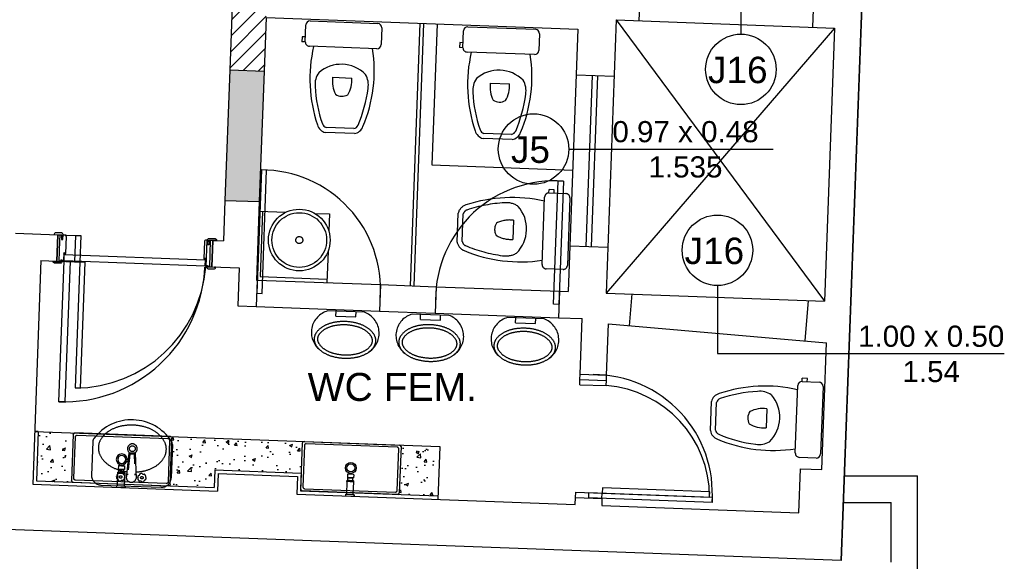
# Model space of a CAD drawing. Header units: inches. Extents: x 352 to 438, y 0 to 186.
# Tile 28 of 40: x 395.73 to 401.32, y 152.09 to 155.17. Entities that reach past the tile are written whole.
import ezdxf

# ---------------------------------------------------------------- set-up
doc = ezdxf.new("R2010")
doc.units = ezdxf.units.IN
doc.header["$MEASUREMENT"] = 0
for name, pattern in [('DASHDOT2', [0.5, 0.25, -0.125, 0, -0.125]), ('DASHED2', [0.375, 0.25, -0.125]), ('HIDDEN2', [0.1875, 0.125, -0.0625])]:
    doc.linetypes.add(name, pattern=pattern)
for name, color, linetype in [('TJ-CONSTRUIR', 11, 'Continuous'), ('TJ-DEMOLIR', 30, 'HIDDEN2'), ('TJ-ESQUADRIA2', 2, 'Continuous'), ('TJ-ESQUADRIAS', 2, 'Continuous'), ('TJ-GRANITOCORTE', 3, 'Continuous'), ('TJ-GRANITOVISTA', 2, 'Continuous'), ('TJ-HACHURA', 8, 'Continuous'), ('TJ-LOUCA', 2, 'Continuous'), ('TJ-MOBILIARIOHIDRO', 2, 'Continuous'), ('TJ-PAREDE', 5, 'Continuous'), ('TJ-PAREDECORTE', 5, 'Continuous'), ('TJ-PAREDEMURO', 3, 'Continuous'), ('TJ-PILARES', 6, 'Continuous'), ('TJ-PROJECAOACIMA', 1, 'DASHDOT2'), ('TJ-TEXTO01', 1, 'Continuous'), ('TJ-TEXTO03 1PARA100', 3, 'Continuous'), ('TJ-TEXTOESQUADRIA', 200, 'Continuous')]:
    doc.layers.add(name, color=color, linetype=linetype)
doc.styles.add('ARIAL', font='arial.ttf')
doc.styles.get("Standard").update_dxf_attribs({"font": 'arial.ttf'})

# ---------------------------------------------------------------- blocks, each defined once
blk = doc.blocks.new('Vaso-p01')
at = {"color": 2}
for p, q in [((-0.162, 0), (0.162, 0)), ((-0.1822, -0.1012), (-0.1822, -0.0203)), ((0.1823, -0.0203), (0.1823, -0.1012)), ((-0.1822, -0.077), (-0.1984, -0.077)), ((-0.1984, -0.077), (-0.1984, -0.1012)), ((-0.1822, -0.1012), (-0.1984, -0.1012)), ((0.162, -0.1215), (-0.162, -0.1215)), ((0.0667, -0.5088), (-0.0667, -0.5088)), ((0.0696, -0.5331), (-0.0696, -0.5331))]:
    blk.add_line(p, q, dxfattribs=at)
at = {"color": 1}
blk.add_line((-0.0446, -0.2666), (0.0468, -0.2666), dxfattribs=at)
at = {"color": 2}
for centre, radius, start, end in [((-0.162, -0.0203), 0.0203, 90, 180), ((0.162, -0.0203), 0.0203, 0, 90), ((-0.162, -0.1012), 0.0203, 180, 270), ((0.5429, -0.2525), 0.6971, 169.1709, 200.5902), ((-0.5429, -0.2525), 0.6971, 339.4098, 10.8291), ((0.162, -0.1012), 0.0203, 270, 0), ((0, -0.3672), 0.1647, 46.9385, 133.0615), ((-0.0292, -0.3001), 0.0988, 147.4418, 187.6795), ((0.0292, -0.3001), 0.0988, 352.3205, 32.5582), ((0.5429, -0.2525), 0.6728, 185.1838, 200.8893), ((-0.5429, -0.2525), 0.6728, 339.1107, 354.8162), ((-0.0589, -0.4806), 0.0536, 198.539, 258.4599), ((-0.0589, -0.4806), 0.0293, 203.7143, 254.3649), ((0.0589, -0.4806), 0.0293, 285.6351, 336.2857), ((0.0589, -0.4806), 0.0536, 281.5401, 341.461)]:
    blk.add_arc(centre, radius, start, end, dxfattribs=at)
at = {"color": 1}
for centre, radius, start, end in [((0.09, -0.2818), 0.1355, 173.5588, 209.061), ((-0.0878, -0.2818), 0.1355, 330.939, 6.4412), ((0.0011, -0.2978), 0.0579, 239.3297, 300.6703)]:
    blk.add_arc(centre, radius, start, end, dxfattribs=at)
blk = doc.blocks.new('CUBA-RETANGULAR')
at = {"layer": 'TJ-MOBILIARIOHIDRO'}
for p, q in [((-0.28, -0.131), (-0.28, 0.131)), ((-0.271, 0.14), (0.271, 0.14)), ((-0.2675, 0.1175), (-0.2675, -0.1175)), ((0.2575, 0.1275), (-0.2575, 0.1275)), ((0.2675, -0.1175), (0.2675, 0.1175)), ((0.28, 0.131), (0.28, -0.131)), ((0.271, -0.14), (-0.271, -0.14)), ((-0.2575, -0.1275), (0.2575, -0.1275))]:
    blk.add_line(p, q, dxfattribs=at)
for points in [[(-0.2575, 0.1275, 0), (-0.2585, 0.1275, 0), (-0.2595, 0.1273, 0), (-0.2604, 0.1271, 0), (-0.2614, 0.1268, 0), (-0.2622, 0.1263, 0), (-0.2631, 0.1258, 0), (-0.2639, 0.1253, 0), (-0.2646, 0.1246, 0), (-0.2653, 0.1239, 0), (-0.2658, 0.1231, 0), (-0.2663, 0.1222, 0), (-0.2668, 0.1214, 0), (-0.2671, 0.1204, 0), (-0.2673, 0.1195, 0), (-0.2675, 0.1185, 0), (-0.2675, 0.1175, 0)], [(0.2675, 0.1175, 0), (0.2675, 0.1185, 0), (0.2673, 0.1195, 0), (0.2671, 0.1204, 0), (0.2668, 0.1214, 0), (0.2663, 0.1222, 0), (0.2658, 0.1231, 0), (0.2653, 0.1239, 0), (0.2646, 0.1246, 0), (0.2639, 0.1253, 0), (0.2631, 0.1258, 0), (0.2622, 0.1263, 0), (0.2614, 0.1268, 0), (0.2604, 0.1271, 0), (0.2595, 0.1273, 0), (0.2585, 0.1275, 0), (0.2575, 0.1275, 0)], [(-0.2675, -0.1175, 0), (-0.2675, -0.1185, 0), (-0.2673, -0.1195, 0), (-0.2671, -0.1204, 0), (-0.2668, -0.1214, 0), (-0.2663, -0.1222, 0), (-0.2658, -0.1231, 0), (-0.2653, -0.1239, 0), (-0.2646, -0.1246, 0), (-0.2639, -0.1253, 0), (-0.2631, -0.1258, 0), (-0.2622, -0.1263, 0), (-0.2614, -0.1268, 0), (-0.2604, -0.1271, 0), (-0.2595, -0.1273, 0), (-0.2585, -0.1275, 0), (-0.2575, -0.1275, 0)], [(0.2575, -0.1275, 0), (0.2585, -0.1275, 0), (0.2595, -0.1273, 0), (0.2604, -0.1271, 0), (0.2614, -0.1268, 0), (0.2622, -0.1263, 0), (0.2631, -0.1258, 0), (0.2639, -0.1253, 0), (0.2646, -0.1246, 0), (0.2653, -0.1239, 0), (0.2658, -0.1231, 0), (0.2663, -0.1222, 0), (0.2668, -0.1214, 0), (0.2671, -0.1204, 0), (0.2673, -0.1195, 0), (0.2675, -0.1185, 0), (0.2675, -0.1175, 0)]]:
    blk.add_polyline3d(points, dxfattribs=at)
at = {"layer": 'TJ-MOBILIARIOHIDRO', "color": 1}
for radius in [0.031, 0.0225]:
    blk.add_circle((0, 0), radius, dxfattribs=at)
at = {"layer": 'TJ-MOBILIARIOHIDRO'}
for centre, start, end in [((-0.271, 0.131), 90, 180), ((0.271, 0.131), 0, 90), ((-0.271, -0.131), 180, 270), ((0.271, -0.131), 270, 0)]:
    blk.add_arc(centre, 0.009, start, end, dxfattribs=at)
blk = doc.blocks.new('TORNEIRA-PAREDE-DECA')
at = {"layer": 'TJ-MOBILIARIOHIDRO'}
for p, q in [((0.025, 0), (-0.025, 0)), ((-0.025, -0.0067), (-0.025, 0)), ((0.025, -0.0067), (0.025, 0)), ((-0.0193, -0.0097), (-0.022, -0.0097)), ((-0.0194, -0.0097), (-0.0194, -0.0816)), ((0.022, -0.0097), (-0.0193, -0.0097)), ((0.0194, -0.0816), (0.0194, -0.0097)), ((-0.0194, -0.0816), (-0.0193, -0.0816)), ((-0.0194, -0.0816), (-0.0194, -0.0865)), ((-0.0194, -0.0816), (0, -0.0816)), ((-0.0194, -0.0865), (-0.0194, -0.0865)), ((-0.0183, -0.0876), (-0.0194, -0.0865)), ((-0.0193, -0.0816), (-0.0193, -0.0865)), ((-0.0183, -0.0876), (0.0161, -0.0876)), ((-0.0154, -0.1039), (-0.0175, -0.1039)), ((-0.0175, -0.1221), (-0.0175, -0.1039)), ((-0.0156, -0.1039), (-0.0136, -0.1039)), ((0.0175, -0.1039), (-0.0154, -0.1039)), ((-0.0149, -0.0816), (-0.0125, -0.0816)), ((-0.0149, -0.0816), (-0.0149, -0.0866)), ((-0.0125, -0.0866), (-0.0149, -0.0866)), ((-0.0142, -0.0886), (-0.0142, -0.1039)), ((-0.0135, -0.1039), (-0.0136, -0.1039)), ((-0.0135, -0.1039), (-0.0001, -0.1039)), ((-0.0125, -0.0816), (-0.0125, -0.0866)), ((-0.0017, -0.0816), (0.0017, -0.0816)), ((-0.0017, -0.0816), (-0.0017, -0.0866)), ((0.0017, -0.0866), (-0.0017, -0.0866)), ((0, -0.1039), (-0.0001, -0.1039)), ((0, -0.0816), (0.0194, -0.0816)), ((0.0001, -0.1039), (0, -0.1039)), ((0.0001, -0.1039), (0.0135, -0.1039)), ((0.0017, -0.0816), (0.0017, -0.0866)), ((0.0125, -0.0816), (0.0148, -0.0816)), ((0.0125, -0.0816), (0.0125, -0.0866)), ((0.0125, -0.0866), (0.0148, -0.0866)), ((0.0136, -0.1039), (0.0135, -0.1039)), ((0.0136, -0.1039), (0.0137, -0.1039)), ((0.0137, -0.1039), (0.0156, -0.1039)), ((0.0142, -0.0886), (0.0142, -0.1039)), ((0.0148, -0.0816), (0.0148, -0.0866)), ((0.0161, -0.0876), (0.0184, -0.0876)), ((0.0175, -0.1221), (0.0175, -0.1039)), ((0.0184, -0.0876), (0.0194, -0.0866)), ((0.0193, -0.0816), (0.0194, -0.0816)), ((0.0193, -0.0816), (0.0193, -0.0866)), ((0.0193, -0.0866), (0.0194, -0.0866)), ((0.0194, -0.0816), (0.0194, -0.0866)), ((-0.0137, -0.1241), (-0.0156, -0.1241))]:
    blk.add_line(p, q, dxfattribs=at)
for points in [[(-0.0149, -0.0866), (-0.015, -0.0867), (-0.0152, -0.0868), (-0.0153, -0.0869), (-0.0154, -0.0869), (-0.0155, -0.087), (-0.0156, -0.087), (-0.0157, -0.0871), (-0.0158, -0.0872), (-0.016, -0.0872), (-0.0161, -0.0873), (-0.0163, -0.0873), (-0.0164, -0.0874), (-0.0165, -0.0874), (-0.0167, -0.0874), (-0.0168, -0.0874), (-0.017, -0.0874), (-0.0171, -0.0875), (-0.0172, -0.0874), (-0.0174, -0.0874), (-0.0175, -0.0874), (-0.0177, -0.0874), (-0.0178, -0.0874), (-0.018, -0.0873), (-0.0181, -0.0873), (-0.0183, -0.0872), (-0.0184, -0.0871), (-0.0186, -0.0871), (-0.0187, -0.087), (-0.0189, -0.0869), (-0.019, -0.0868), (-0.0192, -0.0867), (-0.0193, -0.0865)], [(-0.0017, -0.0866), (-0.0021, -0.0867), (-0.0025, -0.0868), (-0.0029, -0.0869), (-0.0033, -0.087), (-0.0036, -0.0871), (-0.004, -0.0872), (-0.0044, -0.0873), (-0.0048, -0.0873), (-0.0051, -0.0874), (-0.0055, -0.0874), (-0.0059, -0.0874), (-0.0062, -0.0875), (-0.0066, -0.0875), (-0.007, -0.0875), (-0.0073, -0.0875), (-0.0077, -0.0875), (-0.0081, -0.0875), (-0.0084, -0.0874), (-0.0088, -0.0874), (-0.0092, -0.0873), (-0.0095, -0.0873), (-0.0099, -0.0872), (-0.0103, -0.0872), (-0.0106, -0.0871), (-0.011, -0.087), (-0.0114, -0.0869), (-0.0117, -0.0868), (-0.0121, -0.0867), (-0.0125, -0.0866)], [(0.0017, -0.0866), (0.0021, -0.0867), (0.0025, -0.0868), (0.0028, -0.0869), (0.0032, -0.087), (0.0036, -0.0871), (0.004, -0.0872), (0.0044, -0.0873), (0.0047, -0.0873), (0.0051, -0.0874), (0.0055, -0.0874), (0.0058, -0.0874), (0.0062, -0.0875), (0.0066, -0.0875), (0.0069, -0.0875), (0.0073, -0.0875), (0.0076, -0.0875), (0.008, -0.0875), (0.0084, -0.0874), (0.0087, -0.0874), (0.0091, -0.0874), (0.0095, -0.0873), (0.0098, -0.0872), (0.0102, -0.0872), (0.0106, -0.0871), (0.0109, -0.087), (0.0113, -0.0869), (0.0117, -0.0868), (0.0121, -0.0867), (0.0125, -0.0866)], [(0.0163, -0.0874), (0.0161, -0.0874), (0.016, -0.0873), (0.0159, -0.0873), (0.0157, -0.0872), (0.0156, -0.0871), (0.0155, -0.0871), (0.0154, -0.087), (0.0153, -0.087), (0.0152, -0.0869), (0.0151, -0.0868), (0.0149, -0.0867), (0.0148, -0.0866)], [(0.0163, -0.0874), (0.0164, -0.0874), (0.0166, -0.0875), (0.0167, -0.0875), (0.0168, -0.0875), (0.017, -0.0875), (0.0171, -0.0875), (0.0173, -0.0875), (0.0174, -0.0875), (0.0176, -0.0875), (0.0177, -0.0874), (0.0178, -0.0874), (0.018, -0.0874), (0.0181, -0.0873), (0.0182, -0.0873), (0.0183, -0.0872), (0.0184, -0.0872), (0.0185, -0.0871), (0.0186, -0.0871), (0.0187, -0.087), (0.0188, -0.0869), (0.019, -0.0868), (0.0192, -0.0867), (0.0193, -0.0866)]]:
    blk.add_lwpolyline(points, dxfattribs=at)
for centre, radius, start, end in [((-0.022, -0.0067), 0.003, 180, 270), ((0.022, -0.0067), 0.003, 270, 0), ((-0.0193, -0.0863), 0.000275, 250.8093, 269.1415), ((-0.0152, -0.0886), 0.001, 0, 90), ((0.0152, -0.0886), 0.001, 90, 180), ((-0.0155, -0.1221), 0.002, 180, 268.2164), ((0, 0.3757), 0.5, 268.2164, 270), ((0, 0.3757), 0.5, 270, 271.7836), ((0.0155, -0.1221), 0.002, 271.7836, 0)]:
    blk.add_arc(centre, radius, start, end, dxfattribs=at)
blk = doc.blocks.new('porta 80')
at = {"layer": 'TJ-ESQUADRIAS'}
for p, q in [((-0.161, 0.888), (-0.047, 0.888)), ((-0.161, 0.879), (-0.161, 0.888)), ((-0.155, 0.879), (-0.161, 0.879)), ((-0.161, 0.871), (-0.155, 0.871)), ((-0.155, 0.871), (-0.155, 0.879)), ((-0.117, 0.863), (-0.153, 0.863)), ((-0.117, 0.862), (-0.117, 0.863)), ((-0.112, 0.862), (-0.117, 0.862)), ((-0.117, 0.859), (-0.112, 0.859)), ((-0.117, 0.8551), (-0.117, 0.859)), ((-0.1149, 0.853), (-0.117, 0.8551)), ((-0.019, 0.853), (-0.1149, 0.853)), ((-0.112, 0.859), (-0.112, 0.862)), ((-0.047, 0.888), (-0.011, 0.888)), ((-0.037, 0.879), (-0.037, 0.871)), ((-0.011, 0.879), (-0.037, 0.879)), ((-0.037, 0.871), (-0.011, 0.871)), ((-0.011, 0.888), (-0.011, 0.879)), ((-0.011, 0.871), (-0.011, 0.861)), ((-0.117, 0.058), (-0.153, 0.058)), ((-0.1149, 0.068), (-0.117, 0.0659)), ((-0.117, 0.0659), (-0.117, 0.062)), ((-0.117, 0.062), (-0.112, 0.062)), ((-0.117, 0.059), (-0.117, 0.058)), ((-0.112, 0.059), (-0.117, 0.059)), ((-0.019, 0.068), (-0.1149, 0.068)), ((-0.112, 0.062), (-0.112, 0.059)), ((-0.011, 0.05), (-0.011, 0.06)), ((-0.161, 0.05), (-0.155, 0.05)), ((-0.161, 0.042), (-0.161, 0.033)), ((-0.155, 0.042), (-0.161, 0.042)), ((-0.161, 0.033), (-0.087, 0.033)), ((-0.155, 0.05), (-0.155, 0.042)), ((-0.087, 0.033), (-0.011, 0.033)), ((-0.037, 0.05), (-0.011, 0.05)), ((-0.037, 0.042), (-0.037, 0.05)), ((-0.011, 0.042), (-0.037, 0.042)), ((-0.011, 0.033), (-0.011, 0.042))]:
    blk.add_line(p, q, dxfattribs=at)
for points in [[(-0.161, 0.9155), (-0.163, 0.9135), (-0.164, 0.9135), (-0.164, 0.8785), (-0.159, 0.8785), (-0.156, 0.8755), (-0.156, 0.871), (-0.164, 0.871, -0.414214), (-0.172, 0.879), (-0.172, 0.913, -0.414214), (-0.164, 0.921), (-0.161, 0.921)], [(-0.032, 0.8785), (-0.035, 0.8755), (-0.035, 0.871), (-0.008, 0.871, 0.414214), (0, 0.879), (0, 0.913, 0.414214), (-0.008, 0.921), (-0.011, 0.921), (-0.011, 0.8785)], [(-0.119, 0.854, -0.165409), (-0.1206, 0.8549, 0.159727), (-0.1191, 0.8616), (-0.1183, 0.8616), (-0.1183, 0.854)], [(-0.119, 0.067, 0.165409), (-0.1206, 0.0661, -0.159727), (-0.1191, 0.0594), (-0.1183, 0.0594), (-0.1183, 0.067)], [(-0.161, 0.0055), (-0.163, 0.0075), (-0.164, 0.0075), (-0.164, 0.0425), (-0.159, 0.0425), (-0.156, 0.0455), (-0.156, 0.05), (-0.164, 0.05, 0.414214), (-0.172, 0.042), (-0.172, 0.008, 0.414214), (-0.164, 0), (-0.161, 0)], [(-0.032, 0.0425), (-0.035, 0.0455), (-0.035, 0.05), (-0.008, 0.05, -0.414214), (0, 0.042), (0, 0.008, -0.414214), (-0.008, 0), (-0.011, 0), (-0.011, 0.0425)]]:
    blk.add_lwpolyline(points, format="xyb", close=True, dxfattribs=at)
at = {"layer": 'TJ-ESQUADRIAS', "color": 1, "linetype": 'DASHED2', "ltscale": 5}
blk.add_lwpolyline([(-0.9575, 0.825), (-0.9575, 0.86), (-0.1575, 0.86), (-0.1575, 0.825), (-0.9575, 0.825)], dxfattribs=at)
at = {"layer": 'TJ-ESQUADRIAS'}
blk.add_lwpolyline([(-0.1575, 0.86), (-0.1225, 0.86), (-0.1225, 0.06), (-0.1575, 0.06), (-0.1575, 0.86)], dxfattribs=at)
at = {"layer": 'TJ-ESQUADRIAS', "color": 1, "linetype": 'DASHED2', "ltscale": 5}
blk.add_arc((-0.1575, 0.86), 0.8, 180, 270, dxfattribs=at)
at = {"layer": 'TJ-ESQUADRIAS'}
for centre, start, end in [((-0.153, 0.871), 180, 270), ((-0.019, 0.861), 270, 0), ((-0.153, 0.05), 90, 180), ((-0.019, 0.06), 0, 90)]:
    blk.add_arc(centre, 0.008, start, end, dxfattribs=at)
at = {"layer": 'TJ-PAREDECORTE', "linetype": 'Continuous'}
for p, q in [((-0.161, 0.9005), (-0.011, 0.9005)), ((-0.161, 0.0205), (-0.011, 0.0205))]:
    blk.add_line(p, q, dxfattribs=at)

msp = doc.modelspace()

# ---------------------------------------------------------------- hatches: boundary and pattern name
at = {"layer": 'TJ-CONSTRUIR'}
h = msp.add_hatch(color=256, dxfattribs=at)
h.dxf.hatch_style = 1
h.paths.add_polyline_path([(397.1198, 154.8737), (396.9249, 154.8809), (396.8974, 154.1414), (397.0923, 154.1342)])
at = {"layer": 'TJ-HACHURA', "linetype": 'Continuous'}
h = msp.add_hatch(dxfattribs=at)
h.set_pattern_fill('AR-CONC', color=8, scale=0.025)
h.set_pattern_definition([(50, (3.68957, 8.43552), (0.179315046, -0.015688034), [0.01875, -0.20625]), (355, (3.68957, 8.43552), (-0.03468783, 0.18804803), [0.015, -0.165]), (100.451444, (3.70451, 8.43421), (0.14462721, 0.17236), [0.01593505, -0.17528553]), (46.1842, (3.68957, 8.48552), (0.26681033, -0.04137982), [0.028125, -0.309375]), (96.635635, (3.7118, 8.48207), (0.23366549, 0.24352965), [0.02390259, -0.26292844]), (351.184164, (3.68957, 8.48552), (0.23366549, 0.24352965), [0.0225, -0.2475]), (21, (3.71457, 8.47302), (0.149226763, -0.100654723), [0.01875, -0.20625]), (326, (3.71457, 8.47302), (0.06082883, 0.18128751), [0.015, -0.165]), (71.451445, (3.727, 8.46463), (0.210055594, 0.08063279), [0.01593505, -0.17528553]), (37.5, (3.689567, 8.43552), (0.003039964, 0.083223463), [0, -0.163, 0, -0.1675, 0, -0.165625]), (7.5, (3.68957, 8.43552), (0.065767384, 0.098602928), [0, -0.0955, 0, -0.15925, 0, -0.063125]), (327.5, (3.633817, 8.43552), (0.133455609, -0.005638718), [0, -0.0625, 0, -0.195, 0, -0.25875]), (317.5, (3.60882, 8.43552), (0.145796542, 0.025026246), [0, -0.08125, 0, -0.1295, 0, -0.18375])])
h.paths.add_polyline_path([(398.1164, 152.7452), (397.8877, 152.7537, -0.414214), (397.8964, 152.7444), (397.8867, 152.4826, -0.414214), (397.8773, 152.4739), (398.106, 152.4654)])
h.paths.add_polyline_path([(397.3368, 152.7652, -0.414214), (397.3461, 152.7739), (396.5882, 152.802, -0.414214), (396.5969, 152.7927), (396.5872, 152.5309, -0.414214), (396.5778, 152.5222), (396.8369, 152.5126), (396.8406, 152.6125), (397.3304, 152.5943)])
h.paths.add_polyline_path([(396.0373, 152.8135, -0.414214), (396.0466, 152.8222), (395.838, 152.8299), (395.8276, 152.5501), (396.0362, 152.5424, -0.414214), (396.0276, 152.5517)])
at = {"layer": 'TJ-PILARES'}
h = msp.add_hatch(dxfattribs=at)
h.set_pattern_fill('ANSI31', color=8, scale=0.5)
h.set_pattern_definition([(45, (3.689567, 8.43552), (-0.044194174, 0.044194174), [])])
h.paths.add_polyline_path([(397.1447, 155.5457), (396.95, 155.5555), (396.9249, 154.8809), (397.1198, 154.8737), (397.1311, 155.1785)])
h.paths.add_polyline_path([(393.3341, 158.8737), (393.319, 158.8734), (393.319, 158.8716), (393.2209, 158.8716), (392.6942, 158.8614), (392.6984, 158.6415), (393.3383, 158.6538)])
h.paths.add_polyline_path([(397.5355, 158.4448), (396.8713, 158.4781), (396.8598, 158.2484), (397.524, 158.2151)])
h.paths.add_polyline_path([(393.3951, 155.7043), (392.7552, 155.692), (392.7608, 155.4021), (393.4007, 155.4144)])
h.paths.add_polyline_path([(393.3023, 161.9387), (392.6723, 161.9387), (392.6712, 161.7087), (393.3012, 161.7087)])
h.paths.add_polyline_path([(393.0996, 171.4143), (392.6896, 171.4148), (392.6896, 171.1598), (393.0996, 171.1593)])
h.paths.add_polyline_path([(398.1246, 171.4243), (397.4896, 171.4243), (397.4896, 171.2093), (398.1246, 171.2093)])
h.paths.add_polyline_path([(398.0964, 168.2993), (397.4614, 168.2993), (397.4614, 168.0843), (398.0964, 168.0843)])
h.paths.add_polyline_path([(393.3614, 168.2993), (392.7014, 168.2993), (392.7014, 168.0843), (393.3614, 168.0843)])
h.paths.add_polyline_path([(392.9214, 165.3187), (392.7014, 165.3187), (392.7014, 164.6987), (392.9214, 164.6987)])
h.paths.add_polyline_path([(399.2179, 165.3098), (398.9781, 165.3187), (398.9545, 164.6842), (399.1944, 164.6753)])
h.paths.add_polyline_path([(399.1009, 162.162), (398.8611, 162.1709), (398.8377, 161.5413), (399.0775, 161.5324)])
h.paths.add_polyline_path([(395.7042, 181.8813), (395.5042, 181.8816), (395.5034, 181.2416), (395.7034, 181.2363)])
h.paths.add_polyline_path([(398.4542, 181.8528), (398.2042, 181.8531), (398.2033, 181.1931), (398.4533, 181.1928)])
h.paths.add_polyline_path([(398.2019, 176.2241), (397.9469, 176.2244), (397.9461, 175.5894), (398.2111, 175.5791)])
h.paths.add_polyline_path([(395.7168, 176.1614), (395.4818, 176.1566), (395.481, 175.5166), (395.716, 175.5163)])
h.paths.add_polyline_path([(392.8412, 175.655), (392.5612, 175.6554), (392.5606, 175.2304), (392.8406, 175.23)])
h.paths.add_polyline_path([(392.8492, 181.881), (392.5692, 181.8814), (392.5684, 181.2454), (392.8484, 181.245)])

# ---------------------------------------------------------------- linework, layer by layer
at = {"layer": 'TJ-DEMOLIR', "ltscale": 10}
for p, q in [((398.1004, 155.1425), (398.0707, 154.343)), ((398.0707, 154.343), (398.8702, 154.3133)), ((398.6966, 153.7781), (398.7109, 154.1605)), ((398.7356, 154.1835), (398.7364, 154.2026)), ((398.7356, 154.1835), (398.8313, 154.1799)), ((398.765, 154.2015), (398.7364, 154.2026)), ((398.7643, 154.1824), (398.765, 154.2015)), ((398.8543, 154.1551), (398.84, 153.7727)), ((397.0902, 154.0793), (397.2426, 154.0736)), ((397.0902, 154.0793), (397.1102, 154.0785)), ((397.1102, 154.0785), (397.0965, 153.7088)), ((397.4073, 154.0675), (397.49, 154.0644)), ((397.49, 154.0644), (397.4864, 153.968)), ((398.2149, 153.9052), (398.221, 154.0694)), ((398.2437, 153.9075), (398.2496, 154.065)), ((398.5345, 154.0283), (398.5305, 153.9203)), ((395.9495, 153.9465), (396.0494, 153.9428)), ((396.0494, 153.9428), (396.0439, 153.7929)), ((396.0494, 153.9428), (396.0794, 153.9417)), ((396.0794, 153.9417), (396.0738, 153.7918)), ((396.7939, 153.9151), (396.7884, 153.7652)), ((396.7939, 153.9151), (396.8289, 153.9138)), ((397.4821, 153.8523), (397.4755, 153.6747)), ((395.9439, 153.7966), (396.0439, 153.7929)), ((396.0439, 153.7929), (396.0738, 153.7918)), ((396.7884, 153.7652), (396.8233, 153.7639)), ((397.0965, 153.7088), (397.4762, 153.6947)), ((398.8153, 153.7497), (398.7197, 153.7533)), ((397.0807, 153.6894), (397.7803, 153.6634)), ((397.4762, 153.6947), (397.4755, 153.6747)), ((398.095, 153.6517), (398.7946, 153.6256)), ((397.0752, 153.5395), (397.7747, 153.5135)), ((397.6883, 153.5067), (397.4806, 153.5144)), ((397.5267, 153.4843), (397.5278, 153.5126)), ((397.5267, 153.4843), (397.64, 153.4801)), ((397.64, 153.4801), (397.6411, 153.5084)), ((398.168, 153.4888), (397.9602, 153.4966)), ((398.0064, 153.4665), (398.0075, 153.4948)), ((398.0895, 153.5018), (398.789, 153.4758)), ((398.1197, 153.4623), (398.1208, 153.4906)), ((398.0064, 153.4665), (398.1197, 153.4623)), ((398.7076, 153.4688), (398.4999, 153.4765)), ((398.546, 153.4464), (398.5471, 153.4747)), ((398.546, 153.4464), (398.6593, 153.4422)), ((398.6593, 153.4422), (398.6604, 153.4705)), ((398.9111, 153.126), (398.9122, 153.156)), ((399.061, 153.1204), (399.0621, 153.1504)), ((398.91, 153.096), (398.9111, 153.126)), ((398.91, 153.096), (399.0599, 153.0904)), ((398.9111, 153.126), (399.061, 153.1204)), ((399.0599, 153.0904), (399.061, 153.1204)), ((396.1477, 152.7726), (396.1407, 152.5836)), ((396.3385, 152.5652), (396.3548, 152.708)), ((396.3495, 152.613), (396.3597, 152.7023)), ((396.3597, 152.7023), (396.3548, 152.708)), ((396.3879, 152.7068), (396.3548, 152.708)), ((396.3825, 152.7015), (396.3597, 152.7023)), ((396.3825, 152.7015), (396.3879, 152.7068)), ((396.3879, 152.7068), (396.3935, 152.5632)), ((396.5992, 152.7558), (396.5921, 152.5668)), ((396.3825, 152.7015), (396.3847, 152.6476)), ((396.3463, 152.5848), (396.3469, 152.5909)), ((396.387, 152.5894), (396.3872, 152.5833)), ((396.1937, 152.5265), (396.535, 152.5138)), ((398.8862, 152.4564), (398.8873, 152.4864)), ((398.8873, 152.4864), (399.0372, 152.4808)), ((399.0361, 152.4509), (399.0372, 152.4808))]:
    msp.add_line(p, q, dxfattribs=at)
for points in [[(396.0473, 153.0773), (396.0773, 153.0762), (396.1038, 153.7907), (396.0738, 153.7918)], [(399.0372, 152.4808), (399.6468, 152.4582), (399.6479, 152.4882), (399.0383, 152.5108)]]:
    msp.add_lwpolyline(points, close=True, dxfattribs=at)
for points in [[(397.7532, 153.3435, 0.1533), (397.7431, 153.3804, 0.106879), (397.7047, 153.4189, 0.073872), (397.652, 153.4428, 0.060444), (397.5823, 153.4539, 0.060444), (397.512, 153.448, 0.073872), (397.4577, 153.428, 0.106879), (397.4166, 153.3926, 0.1533), (397.4038, 153.3565, 0.1533), (397.4139, 153.3196, 0.106879), (397.4522, 153.2812, 0.073872), (397.5049, 153.2572, 0.060444), (397.5746, 153.2461, 0.060444), (397.645, 153.252, 0.073872), (397.6993, 153.272, 0.106879), (397.7403, 153.3074, 0.1533)], [(397.7343, 153.3442, 0.1533), (397.7272, 153.3702, 0.106879), (397.6945, 153.403, 0.073872), (397.6468, 153.4246, 0.060444), (397.5816, 153.435, 0.060444), (397.5158, 153.4295, 0.073872), (397.4667, 153.4114, 0.106879), (397.4317, 153.3812, 0.1533), (397.4227, 153.3558, 0.1533), (397.4298, 153.3298, 0.106879), (397.4625, 153.297, 0.073872), (397.5101, 153.2754, 0.060444), (397.5753, 153.265, 0.060444), (397.6411, 153.2705, 0.073872), (397.6902, 153.2886, 0.106879), (397.7252, 153.3188, 0.1533)], [(398.2328, 153.3257, 0.1533), (398.2227, 153.3626, 0.106879), (398.1844, 153.401, 0.073872), (398.1317, 153.4249, 0.060444), (398.062, 153.436, 0.060444), (397.9917, 153.4301, 0.073872), (397.9374, 153.4102, 0.106879), (397.8963, 153.3747, 0.1533), (397.8835, 153.3387, 0.1533), (397.8936, 153.3017, 0.106879), (397.9319, 153.2633, 0.073872), (397.9846, 153.2394, 0.060444), (398.0543, 153.2283, 0.060444), (398.1246, 153.2342, 0.073872), (398.1789, 153.2541, 0.106879), (398.22, 153.2896, 0.1533)], [(398.2139, 153.3264, 0.1533), (398.2068, 153.3524, 0.106879), (398.1741, 153.3852, 0.073872), (398.1265, 153.4068, 0.060444), (398.0613, 153.4172, 0.060444), (397.9955, 153.4116, 0.073872), (397.9464, 153.3936, 0.106879), (397.9114, 153.3634, 0.1533), (397.9023, 153.338, 0.1533), (397.9095, 153.312, 0.106879), (397.9421, 153.2792, 0.073872), (397.9898, 153.2576, 0.060444), (398.055, 153.2472, 0.060444), (398.1208, 153.2527, 0.073872), (398.1699, 153.2707, 0.106879), (398.2049, 153.301, 0.1533)], [(398.7725, 153.3056, 0.1533), (398.7623, 153.3425, 0.106879), (398.724, 153.381, 0.073872), (398.6713, 153.4049, 0.060444), (398.6016, 153.416, 0.060444), (398.5313, 153.4101, 0.073872), (398.477, 153.3901, 0.106879), (398.4359, 153.3547, 0.1533), (398.4231, 153.3186, 0.1533), (398.4332, 153.2817, 0.106879), (398.4715, 153.2433, 0.073872), (398.5242, 153.2193, 0.060444), (398.5939, 153.2082, 0.060444), (398.6642, 153.2141, 0.073872), (398.7186, 153.2341, 0.106879), (398.7596, 153.2695, 0.1533)], [(398.7536, 153.3063, 0.1533), (398.7465, 153.3323, 0.106879), (398.7138, 153.3651, 0.073872), (398.6661, 153.3867, 0.060444), (398.6009, 153.3971, 0.060444), (398.5351, 153.3916, 0.073872), (398.486, 153.3736, 0.106879), (398.451, 153.3433, 0.1533), (398.442, 153.3179, 0.1533), (398.4491, 153.2919, 0.106879), (398.4818, 153.2591, 0.073872), (398.5294, 153.2375, 0.060444), (398.5946, 153.2271, 0.060444), (398.6604, 153.2326, 0.073872), (398.7095, 153.2507, 0.106879), (398.7445, 153.2809, 0.1533)]]:
    msp.add_lwpolyline(points, format="xyb", close=True, dxfattribs=at)
for points in [[(396.3772, 152.8665, 0.0698), (396.3004, 152.8586, 0.081649), (396.2396, 152.8325, 0.106937), (396.1947, 152.7882, 0.135838), (396.1796, 152.7405, 0.135838), (396.1912, 152.6918, 0.106937), (396.2326, 152.6443, 0.081649), (396.2913, 152.6138, 0.047483), (396.3427, 152.6022, 0.0698)], [(396.3921, 152.6004, 0.047483), (396.4442, 152.6081, 0.081649), (396.505, 152.6341, 0.106937), (396.5498, 152.6785, 0.135838), (396.565, 152.7262, 0.135838), (396.5534, 152.7748, 0.106937), (396.512, 152.8224, 0.081649), (396.4533, 152.8529, 0.0698), (396.3772, 152.8665, 0.0698)]]:
    msp.add_lwpolyline(points, format="xyb", dxfattribs=at)
for centre, radius in [((397.3192, 153.9163), 0.175), ((397.3192, 153.9163), 0.155), ((397.3192, 153.9163), 0.02), ((396.3723, 152.7328), 0.0165), ((396.306, 152.5727), 0.00709), ((396.4264, 152.5682), 0.00709)]:
    msp.add_circle(centre, radius, dxfattribs=at)
for centre, radius, start, end in [((398.5254, 153.3342), 0.8233, 77.042, 108.4614), ((398.7348, 154.1596), 0.0239, 87.8711, 177.8711), ((398.8304, 154.156), 0.0239, 357.8711, 87.8711), ((398.2825, 154.0545), 0.0633, 106.4102, 166.3311), ((398.5254, 153.3342), 0.7946, 93.0549, 108.7604), ((398.4943, 154.0115), 0.1167, 55.313, 95.5506), ((398.4137, 153.98), 0.1946, 314.8096, 40.9326), ((398.2825, 154.0545), 0.0346, 111.5854, 162.2361), ((398.4957, 153.9757), 0.0684, 147.2008, 208.5415), ((398.5106, 153.8701), 0.16, 81.43, 116.9322), ((398.5184, 154.0799), 0.16, 238.8101, 274.3123), ((398.2773, 153.9156), 0.0633, 189.4112, 249.3321), ((398.2773, 153.9156), 0.0346, 193.5062, 244.1569), ((398.573, 154.6158), 0.7946, 246.9818, 262.6873), ((398.573, 154.6158), 0.8233, 247.2809, 278.7002), ((398.4917, 153.9426), 0.1167, 260.1916, 300.4293), ((396.0473, 153.8204), 0.7431, 270, 355.7423), ((398.7205, 153.7772), 0.0239, 177.8711, 267.8711), ((398.8161, 153.7736), 0.0239, 267.8711, 357.8711), ((397.5143, 153.3926), 0.1264, 105.4884, 231.8798), ((397.6456, 153.3877), 0.1264, 303.8625, 70.2539), ((397.994, 153.3748), 0.1264, 105.4884, 231.8798), ((398.1253, 153.3699), 0.1264, 303.8625, 70.2539), ((398.5336, 153.3547), 0.1264, 105.4884, 231.8798), ((398.6649, 153.3498), 0.1264, 303.8625, 70.2539), ((399.0128, 152.4582), 0.634, 360, 85.7423), ((396.3683, 152.6268), 0.2699, 33.3598, 142.3825), ((396.1808, 152.7713), 0.0331, 142.3825, 177.8711), ((396.3723, 152.7328), 0.0276, 290.5416, 245.2007), ((396.5661, 152.757), 0.0331, 357.8711, 33.3598), ((396.306, 152.5727), 0.024, 117.8711, 147.8711), ((396.2982, 152.6067), 0.0133, 255.0429, 310.6993), ((396.306, 152.5727), 0.024, 57.8711, 87.8711), ((396.3286, 152.5936), 0.00984, 183.7347, 262.0076), ((396.4264, 152.5682), 0.024, 87.8711, 117.8711), ((396.4367, 152.6016), 0.0133, 225.0429, 280.6993), ((396.1958, 152.5816), 0.0551, 177.8711, 267.8711), ((396.306, 152.5727), 0.024, 177.8711, 207.8711), ((396.2785, 152.5811), 0.00837, 294.9628, 30.7794), ((396.285, 152.5532), 0.00827, 354.1684, 91.5738), ((396.306, 152.5727), 0.024, 237.8711, 267.8711), ((396.3126, 152.544), 0.00881, 58.0298, 147.7125), ((396.306, 152.5727), 0.024, 297.8711, 327.8711), ((396.3355, 152.5636), 0.0099, 124.0206, 201.7216), ((396.306, 152.5727), 0.024, 357.8711, 27.8711), ((396.3662, 152.5704), 0.0282, 190.5515, 345.1907), ((396.4264, 152.5682), 0.024, 147.8711, 177.8711), ((396.3963, 152.5613), 0.0099, 334.0206, 51.7216), ((396.4264, 152.5682), 0.024, 207.8711, 237.8711), ((396.4055, 152.5908), 0.00984, 273.7347, 352.0076), ((396.4178, 152.5401), 0.00881, 28.0298, 117.7125), ((396.4264, 152.5682), 0.024, 267.8711, 297.8711), ((396.4459, 152.5472), 0.00827, 84.1684, 181.5738), ((396.4264, 152.5682), 0.024, 27.8711, 57.8711), ((396.4545, 152.5746), 0.00837, 144.9628, 240.7794), ((396.4264, 152.5682), 0.024, 327.8711, 357.8711), ((396.5371, 152.5689), 0.0551, 267.8711, 357.8711)]:
    msp.add_arc(centre, radius, start, end, dxfattribs=at)
at = {"layer": 'TJ-ESQUADRIA2'}
for points in [[(397.1079, 153.6133), (397.1339, 154.3128), (397.104, 154.3139), (397.078, 153.6144)], [(398.7618, 153.5518), (398.7878, 154.2513), (398.8178, 154.2502), (398.7918, 153.5507)], [(398.9622, 152.4836), (399.6618, 152.4576), (399.6606, 152.4276), (398.9611, 152.4537)]]:
    msp.add_lwpolyline(points, close=True, dxfattribs=at)
at = {"layer": 'TJ-ESQUADRIA2', "color": 1}
for centre, start, end in [((397.104, 153.6385), 355.7423, 90), ((398.7676, 153.5767), 85.7423, 180), ((398.9871, 152.4778), 355.7423, 90)]:
    msp.add_arc(centre, 0.6754, start, end, dxfattribs=at)
at = {"layer": 'TJ-GRANITOCORTE'}
for p, q in [((397.9501, 153.657), (398.0055, 155.146)), ((397.9701, 153.6563), (398.0255, 155.1453))]:
    msp.add_line(p, q, dxfattribs=at)
at = {"layer": 'TJ-GRANITOVISTA'}
for p, q in [((395.818, 152.8307), (398.1164, 152.7452)), ((398.1164, 152.7452), (398.1052, 152.4454))]:
    msp.add_line(p, q, dxfattribs=at)
at = {"layer": 'TJ-GRANITOVISTA', "color": 3}
for p, q in [((395.838, 152.8299), (395.818, 152.8307)), ((395.838, 152.8299), (395.8276, 152.5501)), ((396.8406, 152.6125), (396.8369, 152.5126)), ((396.8406, 152.6125), (397.3302, 152.5943)), ((397.3302, 152.5943), (397.3265, 152.4944)), ((395.8276, 152.5501), (396.8369, 152.5126)), ((397.3265, 152.4944), (398.106, 152.4654)), ((398.106, 152.4654), (398.1052, 152.4454))]:
    msp.add_line(p, q, dxfattribs=at)
at = {"layer": 'TJ-PAREDE'}
for p, q in [((400.3929, 152.0991), (401.1515, 172.5046)), ((400.5961, 157.5375), (400.3939, 152.0991)), ((396.9563, 155.7269), (396.9249, 154.8809)), ((397.1311, 155.1785), (397.1198, 154.8737)), ((397.1311, 155.1785), (398.8999, 155.1128)), ((399.1169, 155.1647), (399.0594, 153.6158)), ((399.1169, 155.1647), (400.3561, 155.1187)), ((398.8999, 155.1128), (398.8445, 153.6238)), ((400.3561, 155.1187), (400.2985, 153.5697)), ((396.9249, 154.8809), (396.8974, 154.1414)), ((396.9249, 154.8809), (397.1198, 154.8737)), ((397.1198, 154.8737), (397.0923, 154.1342)), ((396.8974, 154.1414), (396.8889, 153.9116)), ((396.8974, 154.1414), (397.0923, 154.1342)), ((397.0923, 154.1342), (397.0757, 153.6895)), ((395.7097, 153.9554), (395.9495, 153.9465)), ((395.9495, 153.9465), (395.9439, 153.7966)), ((396.8289, 153.9138), (396.8233, 153.7639)), ((396.8289, 153.9138), (396.8889, 153.9116)), ((395.854, 153.7999), (395.8068, 152.5309)), ((395.854, 153.7999), (395.9439, 153.7966)), ((396.8233, 153.7639), (396.9782, 153.7582)), ((396.9782, 153.7582), (396.9702, 153.5434)), ((397.0807, 153.6894), (397.0752, 153.5395)), ((397.0757, 153.6895), (397.0807, 153.6894)), ((397.7803, 153.6634), (397.7747, 153.5135)), ((397.7803, 153.6634), (398.095, 153.6517)), ((398.095, 153.6517), (398.0895, 153.5018)), ((398.7946, 153.6256), (398.789, 153.4758)), ((398.7946, 153.6256), (398.8445, 153.6238)), ((399.0594, 153.6158), (400.2985, 153.5697)), ((396.9702, 153.5434), (397.0752, 153.5395)), ((397.7747, 153.5135), (398.0895, 153.5018)), ((398.789, 153.4758), (398.9239, 153.4707)), ((398.9122, 153.156), (398.9239, 153.4707)), ((399.0621, 153.1504), (399.0729, 153.4402)), ((399.0729, 153.4402), (400.3098, 153.3342)), ((400.283, 152.6147), (400.3098, 153.3342)), ((398.9122, 153.156), (399.0621, 153.1504)), ((396.8598, 152.5918), (396.8561, 152.4919)), ((396.8598, 152.5918), (397.3095, 152.5751)), ((400.1538, 152.3693), (400.1631, 152.6191)), ((400.1631, 152.6191), (400.283, 152.6147)), ((397.3095, 152.5751), (397.3058, 152.4752)), ((395.8068, 152.5309), (396.8561, 152.4919)), ((397.3058, 152.4752), (398.8847, 152.4165)), ((398.8847, 152.4165), (398.8862, 152.4564)), ((398.8862, 152.4564), (399.0361, 152.4509)), ((399.0361, 152.4509), (399.0346, 152.4109)), ((399.0346, 152.4109), (400.1538, 152.3693)), ((400.3939, 152.0991), (395.2916, 152.2887)), ((400.3929, 152.0991), (395.2916, 152.2887))]:
    msp.add_line(p, q, dxfattribs=at)
at = {"layer": 'TJ-PAREDEMURO'}
for p, q in [((400.4107, 152.5781), (400.8265, 152.5781)), ((400.4107, 152.5781), (400.8265, 152.5781)), ((400.8265, 151.9574), (400.8265, 152.5781)), ((400.4052, 152.4281), (400.6765, 152.4281)), ((400.4052, 152.4281), (400.6765, 152.4281)), ((400.6765, 152.0891), (400.6765, 152.4281))]:
    msp.add_line(p, q, dxfattribs=at)
at = {"layer": 'TJ-PROJECAOACIMA', "ltscale": 5}
for p, q in [((399.2514, 155.3098), (399.2459, 155.1599)), ((400.2368, 155.2732), (400.2312, 155.1233)), ((398.8902, 154.8529), (399.1051, 154.845)), ((398.9466, 153.8802), (398.9826, 154.8495)), ((398.9766, 153.8791), (399.0126, 154.8484)), ((398.8542, 153.8836), (399.069, 153.8756)), ((399.1924, 153.4299), (399.2079, 153.6103)), ((400.1888, 153.3445), (400.2084, 153.5731))]:
    msp.add_line(p, q, dxfattribs=at)
at = {"layer": 'TJ-TEXTO01'}
for p, q in [((399.1169, 155.1647), (400.2985, 153.5697)), ((400.3561, 155.1187), (399.0594, 153.6158))]:
    msp.add_line(p, q, dxfattribs=at)
at = {"layer": 'TJ-TEXTOESQUADRIA', "color": 1}
for p, q in [((399.8242, 155.471), (399.8242, 155.0846)), ((398.8481, 154.4324), (400.0082, 154.4324)), ((399.6913, 153.6584), (399.6913, 153.2719)), ((399.6913, 153.2719), (401.3185, 153.2719))]:
    msp.add_line(p, q, dxfattribs=at)
for centre in [(399.8242, 154.8846), (398.6481, 154.4324), (399.6913, 153.8584)]:
    msp.add_circle(centre, 0.2, dxfattribs=at)

# ---------------------------------------------------------------- block references
at = {"xscale": -1, "rotation": 177.871131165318}
msp.add_blockref('TORNEIRA-PAREDE-DECA', (396.3063, 152.5123), dxfattribs=at)
at = {"rotation": 177.8711311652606}
msp.add_blockref('TORNEIRA-PAREDE-DECA', (397.6058, 152.464), dxfattribs=at)
at = {"layer": 'TJ-ESQUADRIA2', "linetype": 'Continuous', "rotation": 87.87113116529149}
msp.add_blockref('porta 80', (396.8498, 153.924), dxfattribs=at)
at = {"layer": 'TJ-LOUCA', "xscale": 1.181102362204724, "yscale": 1.181102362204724, "zscale": 1.181102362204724}
for p, rotation in [((397.5729, 155.1521), 357.8711311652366), ((398.4673, 155.1188), 357.8711311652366), ((400.2834, 152.8943), 267.8711311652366)]:
    msp.add_blockref('Vaso-p01', p, dxfattribs=dict(at, rotation=rotation))
at = {"layer": 'TJ-MOBILIARIOHIDRO', "xscale": -1, "rotation": 357.8711311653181}
msp.add_blockref('CUBA-RETANGULAR', (396.3122, 152.6722), dxfattribs=at)
at = {"layer": 'TJ-MOBILIARIOHIDRO', "rotation": 357.8711311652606}
msp.add_blockref('CUBA-RETANGULAR', (397.6117, 152.6239), dxfattribs=at)

# ---------------------------------------------------------------- texts
at = {"layer": 'TJ-TEXTO03 1PARA100', "insert": (396.8246, 153.1625), "char_height": 0.15875, "width": 2.044718, "attachment_point": 1, "style": 'ARIAL'}
msp.add_mtext('\\pxqc;WC FEM.', dxfattribs=at)
at = {"layer": 'TJ-TEXTOESQUADRIA', "char_height": 0.15, "attachment_point": 1}
for insert in [(399.6833, 154.9562), (399.5505, 153.93)]:
    msp.add_mtext_dynamic_manual_height_columns('\\pxqc;J16', width=0.246653, gutter_width=12.5, heights=[0], dxfattribs=dict(at, insert=insert))
at = {"layer": 'TJ-TEXTOESQUADRIA', "color": 1, "char_height": 0.12, "attachment_point": 1}
for s, insert in [('\\pxqc;0.97 x 0.48\\P1.535', (398.9571, 154.5912)), ('\\pxqc;1.00 x 0.50\\P1.54', (400.3508, 153.4308))]:
    msp.add_mtext_dynamic_manual_height_columns(s, width=1.10575, gutter_width=12.5, heights=[0], dxfattribs=dict(at, insert=insert))
at = {"layer": 'TJ-TEXTOESQUADRIA', "color": 202, "insert": (398.5073, 154.504), "char_height": 0.15, "attachment_point": 1}
msp.add_mtext_dynamic_manual_height_columns('\\pxqc;{\\C107;J5}', width=0.246653, gutter_width=12.5, heights=[0], dxfattribs=at)

doc.saveas('drawing.dxf')
